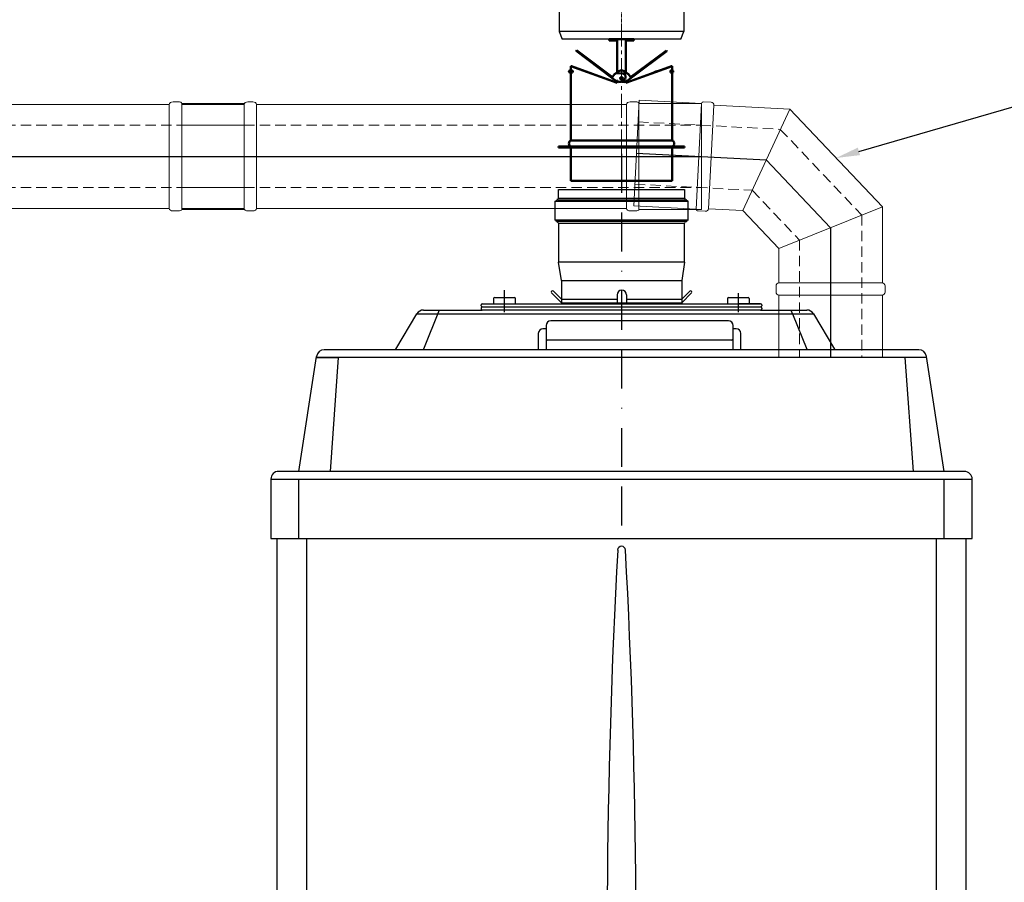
# Model space of a CAD drawing. Header units: centimetres. Extents: x 4745 to 39369, y 17389 to 19524.
# Tile 88 of 188: x 21011 to 21163, y 18088 to 18221. Entities that reach past the tile are written whole.
import ezdxf
from ezdxf import colors
from ezdxf.entities.mleader import LeaderData, LeaderLine
from ezdxf.enums import TextEntityAlignment as Align
from ezdxf.lldxf.tags import DXFTag
from ezdxf.math import Vec2, Vec3

# ---------------------------------------------------------------- set-up
doc = ezdxf.new("R2010")
doc.units = ezdxf.units.CM
for name, pattern in [('BORDER', [1.75, 0.5, -0.25, 0.5, -0.25, 0, -0.25]), ('CENTER', [0.55, 0.37, -0.06, 0.06, -0.06]), ('DASHEDX2', [1.5, 1, -0.5]), ('HIDDEN', [0.375, 0.25, -0.125])]:
    doc.linetypes.add(name, pattern=pattern)
for name, color, linetype, lineweight in [('2DH_PRO_zw', 250, 'Continuous', 15), ('CP_DETAL', 33, 'Continuous', 9), ('IS_Opis', 250, 'Continuous', 9), ('Osie', 1, 'CENTER', 5), ('Widoczne (ISO)', 7, 'Continuous', 50)]:
    doc.layers.add(name, color=color, linetype=linetype, lineweight=lineweight)
for name, color, linetype in [('CP_AXIS', 143, 'DASHDOT'), ('LIVELLO_1', 160, 'Continuous'), ('Osi', 1, 'BORDER'), ('UKRYTA', 250, 'HIDDEN'), ('WYMIAR', 4, 'Continuous')]:
    doc.layers.add(name, color=color, linetype=linetype)
doc.styles.add('CP_ATTR', font='arial.ttf')
doc.styles.add('styl1', font='ARIALN.TTF')
tags = doc.linetypes.add('DASHDOT', pattern=[25.4, 12.7, -6.35, 0, -6.35]).pattern_tags.tags
tags[10:11] = [DXFTag(74, 4), DXFTag(75, 0), DXFTag(340, '0'), DXFTag(46, 1.0), DXFTag(50, 0.0), DXFTag(44, 0.0), DXFTag(45, 0.0)]
tags[8:9] = [DXFTag(74, 4), DXFTag(75, 0), DXFTag(340, '0'), DXFTag(46, 1.0), DXFTag(50, 0.0), DXFTag(44, 0.0), DXFTag(45, 0.0)]
tags[6:7] = [DXFTag(74, 4), DXFTag(75, 0), DXFTag(340, '0'), DXFTag(46, 1.0), DXFTag(50, 0.0), DXFTag(44, 0.0), DXFTag(45, 0.0)]
tags[4:5] = [DXFTag(74, 4), DXFTag(75, 0), DXFTag(340, '0'), DXFTag(46, 1.0), DXFTag(50, 0.0), DXFTag(44, 0.0), DXFTag(45, 0.0)]

# ---------------------------------------------------------------- blocks, each defined once
blk = doc.blocks.new('VITRIX PRO 35 55')
for p, q in [((-31.29, 447.87), (-33.51, 445.97)), ((49.67, 447.87), (51.89, 445.97)), ((-33.51, 433.9), (-31.29, 432)), ((51.89, 433.9), (49.67, 432))]:
    blk.add_line(p, q)
at = {"linetype": 'Continuous'}
for p, q in [((-29.39, 395.17), (-29.39, 380.22)), ((-29.39, 395.17), (47.77, 395.17)), ((47.77, 395.17), (47.77, 380.22)), ((-35.54, 388.39), (-35.71, 388.21)), ((-35.71, 387.22), (-29.39, 380.9)), ((-29.39, 383.22), (-34.55, 388.39)), ((6.35, 385.88), (6.35, 380.9)), ((9.35, 388.88), (9.35, 388.88)), ((12.35, 385.88), (12.35, 380.9)), ((47.77, 383.22), (52.93, 388.39)), ((54.09, 387.22), (47.77, 380.9)), ((53.92, 388.39), (54.09, 388.21)), ((-80.87, 378.92), (-80.87, 379.52)), ((-80.17, 380.22), (98.43, 380.22)), ((-80.17, 380.22), (-65.87, 380.22)), ((-72.87, 383.52), (-72.87, 380.22)), ((-72.17, 384.22), (-59.57, 384.22)), ((-58.87, 380.22), (-58.87, 383.52)), ((-29.39, 383.22), (6.35, 383.22)), ((-29.39, 380.9), (47.77, 380.9)), ((12.35, 383.22), (47.77, 383.22)), ((77.13, 383.52), (77.13, 380.22)), ((77.83, 384.22), (90.43, 384.22)), ((98.43, 380.22), (84.13, 380.22)), ((91.13, 383.52), (91.13, 380.22)), ((99.13, 379.52), (99.13, 378.92)), ((-135.64, 351.22), (-122.1, 373.8)), ((-122.1, 373.8), (132.24, 373.8)), ((-107.81, 376.22), (-117.81, 351.22)), ((-117.81, 376.22), (-80.17, 376.22)), ((-80.87, 377.52), (-80.87, 376.92)), ((-80.17, 378.22), (98.43, 378.22)), ((98.43, 376.22), (-80.17, 376.22)), ((98.43, 376.22), (127.95, 376.22)), ((99.13, 377.52), (99.13, 376.92)), ((118.92, 373.8), (118.1, 376.22)), ((118.92, 376.22), (118.92, 376.22)), ((118.92, 373.8), (127.95, 351.22)), ((132.24, 373.8), (145.78, 351.22)), ((77.78, 369.22), (-36.21, 369.22)), ((-44.22, 361.22), (-44.22, 350.72)), ((-39.21, 364.22), (-41.22, 364.22)), ((-39.21, 366.22), (-39.21, 350.72)), ((80.78, 350.72), (80.78, 366.22)), ((82.78, 364.22), (80.78, 364.22)), ((85.78, 350.72), (85.78, 361.22)), ((79.78, 356.98), (-38.21, 356.98)), ((85.78, 351.22), (85.78, 359.98)), ((199.9, 350.72), (-181.52, 350.72)), ((-197.81, 272.72), (-186.46, 346.48)), ((204.96, 345.72), (-186.58, 345.72)), ((-186.58, 345.72), (-172.58, 345.72)), ((-172.58, 345.72), (-177.81, 272.72)), ((190.9, 345.72), (196.19, 272.72)), ((216.09, 272.72), (204.84, 346.48)), ((-197.81, 272.72), (-210.81, 272.72)), ((228.19, 272.72), (-197.81, 272.72)), ((229.09, 272.72), (228.09, 272.72)), ((-215.81, 267.72), (-215.81, 229.72)), ((-215.81, 267.72), (234.19, 267.72)), ((-197.81, 229.72), (-197.81, 267.72)), ((216.19, 229.72), (216.19, 267.72)), ((234.19, 229.72), (234.19, 267.72)), ((-215.81, 229.72), (234.19, 229.72)), ((-211.81, -492.28), (-211.81, 229.72)), ((-192.81, -492.28), (-192.81, 229.72)), ((211.19, -492.28), (211.19, 229.72)), ((230.19, -492.28), (230.19, 229.72))]:
    blk.add_line(p, q, dxfattribs=at)
for centre, radius, start, end in [((-35.22, 387.72), 0.7, 135, 225), ((-35.04, 387.89), 0.7, 45, 135), ((9.35, 385.88), 3, 90, 180), ((9.35, 385.88), 3, 0, 90), ((53.42, 387.89), 0.7, 45, 135), ((53.6, 387.72), 0.7, 315, 45), ((-80.17, 379.52), 0.7, 90, 180), ((-72.17, 383.52), 0.7, 90, 180), ((-59.57, 383.52), 0.7, 0, 90), ((77.83, 383.52), 0.7, 90, 180), ((90.43, 383.52), 0.7, 0, 90), ((98.43, 379.52), 0.7, 0, 90), ((-117.81, 371.22), 5, 90, 149.03624), ((-80.17, 378.92), 0.7, 180, 270), ((-80.17, 377.52), 0.7, 90, 180), ((-80.17, 376.92), 0.7, 180, 270), ((98.43, 378.92), 0.7, 270, 0), ((98.43, 377.52), 0.7, 0, 90), ((98.43, 376.92), 0.7, 270, 0), ((127.95, 371.22), 5, 30.96376, 90), ((-36.21, 366.22), 3, 90, 180), ((77.78, 366.22), 3, 0, 90), ((-41.22, 361.22), 3, 90, 179.99316), ((82.78, 361.22), 3, 0, 90), ((-38.21, 357.98), 1, 179.99857, 270), ((79.78, 357.98), 1, 270, 0), ((-181.52, 345.72), 5, 90, 171.25384), ((199.9, 345.72), 5, 8.74616, 90), ((-210.81, 267.72), 5, 90, 180), ((229.02, 267.54), 5.18, 1.94312, 89.19784)]:
    blk.add_arc(centre, radius, start, end, dxfattribs=at)
at = {"layer": 'LIVELLO_1', "color": 7}
for p, q in [((-31.29, 447.87), (-31.29, 453.62)), ((-31.29, 453.62), (49.67, 453.62)), ((49.67, 453.62), (49.67, 447.87)), ((-33.51, 433.9), (-33.51, 445.97)), ((-33.51, 445.97), (51.89, 445.97)), ((-31.93, 446.92), (-32.4, 446.92)), ((-31.93, 446.92), (50.62, 446.92)), ((49.67, 447.87), (-31.29, 447.87)), ((50.62, 446.92), (50.78, 446.92)), ((51.89, 433.9), (51.89, 445.97)), ((51.89, 433.9), (-33.51, 433.9)), ((-31.93, 432.95), (-32.4, 432.95)), ((50.62, 432.95), (-31.93, 432.95)), ((-31.29, 432), (-31.29, 406.92)), ((-31.29, 432), (49.67, 432)), ((49.67, 406.92), (49.67, 432)), ((50.62, 432.95), (50.78, 432.95)), ((-29.39, 395.17), (-31.29, 406.92)), ((49.67, 406.92), (-31.29, 406.92)), ((49.67, 406.92), (47.77, 395.17))]:
    blk.add_line(p, q, dxfattribs=at)
at = {"layer": 'Osi', "ltscale": 50}
blk.add_line((9.19, 476.36), (9.19, 231.82), dxfattribs=at)
at = {"layer": 'Osi', "linetype": 'Continuous', "ltscale": 50}
for p, q in [((-65.87, 374.87), (-65.87, 389.04)), ((84.13, 374.8), (84.13, 387.14))]:
    blk.add_line(p, q, dxfattribs=at)
at = {"layer": 'WYMIAR', "linetype": 'Continuous'}
for centre, radius, start, end in [((4543.41, -25.55), 4543.48, 176.8739, 182.48161), ((9.19, 222.22), 2.5, 0, 180), ((-4525.03, -25.55), 4543.48, 357.51839, 3.1261)]:
    blk.add_arc(centre, radius, start, end, dxfattribs=at)
blk = doc.blocks.new('Złączka 2')
at = {"ltscale": 8}
for p, q in [((39.33, 77.13), (-44.56, 72.73)), ((37.59, 72.03), (-42.3, 67.84)), ((39.95, 27.09), (-39.95, 22.93)), ((39.45, 21.39), (-40.5, 18.6)), ((39.59, 16.04), (-40.38, 13.95)), ((39.72, 11.04), (-40.25, 8.95)), ((39.86, 5.7), (-40.12, 4.3)), ((40, 0), (-40, 0)), ((40, -70), (-40, -70)), ((38, -75), (-38, -75))]:
    blk.add_line(p, q, dxfattribs=at)
for p, q in [((39.33, 77.13), (37.59, 72.03)), ((-44.56, 72.73), (-42.3, 67.84)), ((37.59, 72.03), (39.95, 27.09, -2466.3)), ((-42.3, 67.84), (-39.95, 22.93)), ((-40, 0), (-40, -70)), ((40, 0), (40, -70)), ((-40, -70), (-38, -75)), ((38, -75), (40, -70))]:
    blk.add_line(p, q)
for centre, radius, start, end in [((39.69, 24.24), 2.86, 84.90493, 265.2142), ((-40.17, 20.76), 2.19, 261.28174, 84.18816), ((39.35, 18.71), 2.68, 275.23265, 87.79998), ((-40.61, 16.27), 2.33, 87.17188, 275.79059), ((-40.31, 11.45), 2.5, 271.5, 91.5), ((39.66, 13.54), 2.5, 91.5, 271.5), ((-40.36, 6.62), 2.33, 87.20941, 275.82812), ((39.62, 8.37), 2.68, 275.20002, 87.76735), ((-39.68, 2.16), 2.18, 261.69011, 101.63443), ((40.25, 2.86), 2.87, 97.78199, 264.97298)]:
    blk.add_arc(centre, radius, start, end)
at = {"layer": 'Osie'}
for p, q in [((-2.88, 80.04), (0, 25.01)), ((0, 25.01), (0, 0))]:
    blk.add_line(p, q, dxfattribs=at)
at = {"layer": 'Osie', "ltscale": 5}
blk.add_line((0, 0), (0, -78.66), dxfattribs=at)
blk = doc.blocks.new('Klapa zwrotna 80')
at = {"layer": 'Widoczne (ISO)'}
for p, q in [((-6, 69.42), (-0.75, 69.42)), ((-6, 69.42), (-6, 68.62)), ((-0.75, 68.62), (-6, 68.62)), ((-0.75, 69.42), (4.75, 69.42)), ((-0.75, 69.42), (-0.75, 67.82)), ((-0.75, 47.81), (-0.75, 67.82)), ((4.75, 69.42), (10, 69.42)), ((4.75, 67.82), (4.75, 69.42)), ((10, 68.62), (4.75, 68.62)), ((4.75, 67.82), (4.75, 47.8)), ((10, 69.42), (10, 68.62)), ((-27.09, 61.96), (-26.79, 62.36)), ((-4.16, 44.75), (-27.09, 61.96)), ((-26.79, 62.36), (-3.86, 45.15)), ((7.86, 45.14), (30.84, 62.28)), ((31.14, 61.88), (8.16, 44.74)), ((31.14, 61.88), (30.84, 62.28)), ((-0.8, 41.43), (-30.5, 52.24)), ((-30.5, 49.34), (-30.5, 52.24)), ((-30, 52.24), (-30.5, 52.24)), ((-0.8, 41.45), (-30, 52.24)), ((34.5, 52.24), (4.8, 41.43)), ((34, 52.24), (4.8, 41.45)), ((34, 52.24), (34.5, 52.24)), ((34.5, 49.34), (34.5, 52.24)), ((-30.1, 49.34), (-31.1, 49.34)), ((-31.1, 48.14), (-30.1, 48.14)), ((-30.5, 4.6), (-30.5, 48.14)), ((-30.1, 49.34), (-29.44, 49.34)), ((-30.1, 48.14), (-29.44, 48.14)), ((-4.16, 44.75), (-3.86, 45.15)), ((-1.56, 42.8), (-4.16, 44.75)), ((-3.86, 45.15), (-3.56, 45.55)), ((-3.56, 45.55), (-2.47, 47.01)), ((-0.66, 47.8), (2.84, 47.45)), ((2, 47.53), (4.67, 47.8)), ((4.24, 44.26), (3.57, 43.37)), ((8.16, 44.74), (5.52, 42.76)), ((6.47, 47), (7.56, 45.54)), ((7.56, 45.54), (7.79, 45.24)), ((7.79, 45.24), (7.86, 45.14)), ((7.86, 45.14), (8.16, 44.74)), ((33.44, 49.34), (33.61, 49.34)), ((33.44, 48.14), (33.61, 48.14)), ((34.61, 49.34), (33.61, 49.34)), ((33.61, 48.14), (34.61, 48.14)), ((34.5, 4.6), (34.5, 48.14)), ((-1.32, 43.12), (-1.56, 42.8)), ((-0.75, 42.19), (-1.56, 42.8)), ((-1.56, 42.8), (-1.56, 42.8)), ((-1.32, 43.12), (-0.71, 42.66)), ((-0.51, 42.52), (-0.8, 41.43)), ((-0.75, 41.62), (-0.75, 42.69)), ((4.8, 41.43), (4.51, 42.52)), ((4.71, 42.65), (5.28, 43.08)), ((5.52, 42.76), (4.75, 42.19)), ((4.75, 42.69), (4.75, 41.62)), ((42.5, 0.6), (-38.5, 0.6)), ((-38.5, 0.6), (-38.5, 0.1)), ((42.5, 0.1), (-38.5, 0.1)), ((34.5, 4.6), (-30.5, 4.6)), ((-30.5, -21.4), (-30.5, 0.1)), ((0, 0.1), (0, 0)), ((4, 0), (4, 0.1)), ((34.5, -21.4), (34.5, 0.1)), ((42.5, 0.6), (42.5, 0.1)), ((34.5, -21.4), (-30.5, -21.4))]:
    blk.add_line(p, q, dxfattribs=at)
for radius in [0.8, 0.65]:
    blk.add_circle((2, 44.42), radius, dxfattribs=at)
for centre, radius, start, end in [((-31.1, 48.74), 0.6, 90, 270), ((-0.87, 45.81), 2, 84.19867, 143.11133), ((2.64, 45.46), 2, 323.11133, 84.19867), ((4.87, 45.8), 2, 36.72657, 95.63923), ((27.61, 38.74), 10.6, 100.497, 120.0774), ((34.61, 48.74), 0.6, 270, 90), ((1.17, 45.17), 3, 265.45678, 323.11133), ((2.83, 45.17), 3, 253.8832, 274.38113), ((-29.58, 2.6), 2.2, 114.61998, 245.38002), ((33.58, 2.6), 2.2, 294.61998, 65.38002)]:
    blk.add_arc(centre, radius, start, end, dxfattribs=at)
blk.add_ellipse((4.92, 43.56), major_axis=(-0.598, 0.801), ratio=0.000715, start_param=3.141378, end_param=3.141593, dxfattribs=at)
for points, knots in [([(-29.56, 49.34), (-29.56, 49.34), (-29.56, 49.34), (-29.54, 49.38), (-29.52, 49.39), (-29.48, 49.39), (-29.46, 49.38), (-29.41, 49.31), (-29.39, 49.26), (-29.36, 49.14), (-29.35, 49.07), (-29.33, 48.91), (-29.33, 48.82), (-29.33, 48.74)], [0.2730843, 0.2730843, 0.2730843, 0.2730843, 0.2731419, 0.2731419, 0.2983955, 0.2983955, 0.3237525, 0.3237525, 0.3491095, 0.3491095, 0.3735614, 0.3735614, 0.3980133, 0.3980133, 0.3980133, 0.3980133]), ([(-29.33, 48.74), (-29.33, 48.66), (-29.33, 48.57), (-29.35, 48.41), (-29.36, 48.34), (-29.39, 48.23), (-29.41, 48.18), (-29.46, 48.11), (-29.48, 48.09), (-29.52, 48.09), (-29.54, 48.11), (-29.56, 48.14), (-29.56, 48.14), (-29.56, 48.14)], [0, 0, 0, 0, 0.0244519, 0.0244519, 0.0489038, 0.0489038, 0.0742608, 0.0742608, 0.0996178, 0.0996178, 0.1248714, 0.1248714, 0.1249289, 0.1249289, 0.1249289, 0.1249289]), ([(-0.67, 47.8), (-0.52, 48.09), (-0.33, 48.34), (0.14, 48.82), (0.48, 49.05), (1.22, 49.36), (1.62, 49.43), (2.38, 49.43), (2.78, 49.36), (3.52, 49.05), (3.86, 48.82), (4.34, 48.34), (4.53, 48.08), (4.67, 47.79)], [-0.7683662, -0.7683662, -0.7683662, -0.7683662, -0.6784503, -0.6784503, -0.5653754, -0.5653754, -0.4523004, -0.4523004, -0.3392254, -0.3392254, -0.2261505, -0.2261505, -0.1353765, -0.1353765, -0.1353765, -0.1353765]), ([(2, 43.72), (1.91, 43.72), (1.82, 43.74), (1.65, 43.81), (1.57, 43.87), (1.44, 43.99), (1.39, 44.07), (1.32, 44.24), (1.3, 44.34), (1.3, 44.42), (1.3, 44.51), (1.32, 44.61), (1.39, 44.78), (1.44, 44.86), (1.57, 44.98), (1.65, 45.03), (1.82, 45.11), (1.91, 45.12), (2, 45.12)], [0.3164273, 0.3164273, 0.3164273, 0.3164273, 0.3427963, 0.3427963, 0.3691652, 0.3691652, 0.3955341, 0.3955341, 0.4219031, 0.4219031, 0.4219031, 0.448272, 0.448272, 0.474641, 0.474641, 0.5010099, 0.5010099, 0.5273789, 0.5273789, 0.5273789, 0.5273789]), ([(2, 45.12), (2.09, 45.12), (2.18, 45.11), (2.35, 45.03), (2.43, 44.98), (2.56, 44.86), (2.61, 44.78), (2.68, 44.61), (2.7, 44.51), (2.7, 44.34), (2.68, 44.24), (2.61, 44.07), (2.56, 43.99), (2.43, 43.87), (2.35, 43.81), (2.18, 43.74), (2.09, 43.72), (2, 43.72)], [0.1054758, 0.1054758, 0.1054758, 0.1054758, 0.1318447, 0.1318447, 0.1582137, 0.1582137, 0.1845826, 0.1845826, 0.2109515, 0.2109515, 0.2373205, 0.2373205, 0.2636894, 0.2636894, 0.2900584, 0.2900584, 0.3164273, 0.3164273, 0.3164273, 0.3164273]), ([(33.33, 48.74), (33.33, 48.82), (33.33, 48.91), (33.35, 49.07), (33.36, 49.14), (33.39, 49.26), (33.41, 49.31), (33.46, 49.38), (33.48, 49.39), (33.52, 49.39), (33.54, 49.38), (33.56, 49.34), (33.56, 49.34), (33.56, 49.34)], [0, 0, 0, 0, 0.0244519, 0.0244519, 0.0489038, 0.0489038, 0.0742608, 0.0742608, 0.0996178, 0.0996178, 0.1248714, 0.1248714, 0.1249289, 0.1249289, 0.1249289, 0.1249289]), ([(33.56, 48.14), (33.56, 48.14), (33.56, 48.14), (33.54, 48.11), (33.52, 48.09), (33.48, 48.09), (33.46, 48.11), (33.41, 48.18), (33.39, 48.23), (33.36, 48.34), (33.35, 48.41), (33.33, 48.57), (33.33, 48.66), (33.33, 48.74)], [0.2730843, 0.2730843, 0.2730843, 0.2730843, 0.2731419, 0.2731419, 0.2983955, 0.2983955, 0.3237525, 0.3237525, 0.3491095, 0.3491095, 0.3735614, 0.3735614, 0.3980133, 0.3980133, 0.3980133, 0.3980133]), ([(-1.32, 43.12), (-1.33, 43.1), (-1.35, 43.08), (-1.42, 42.99), (-1.47, 42.92), (-1.52, 42.85), (-1.54, 42.82), (-1.55, 42.8), (-1.56, 42.8), (-1.56, 42.8)], [0.00091138, 0.00091138, 0.00091138, 0.00091138, 0.00972358, 0.00972358, 0.04878655, 0.04878655, 0.07631475, 0.07631475, 0.09353722, 0.09353722, 0.09353722, 0.09353722]), ([(-0.71, 42.66), (-0.6, 42.58), (-0.49, 42.51), (-0.14, 42.32), (0.08, 42.25), (0.48, 42.18), (0.69, 42.16), (0.93, 42.18)], [0, 0, 0, 0, 0.0411412, 0.0411412, 0.1169507, 0.1169507, 0.1730084, 0.1730084, 0.1730084, 0.1730084]), ([(3.06, 42.18), (3.35, 42.15), (3.61, 42.18), (3.99, 42.27), (4.13, 42.32), (4.42, 42.46), (4.57, 42.55), (4.71, 42.65)], [0, 0, 0, 0, 0.0883917, 0.0883917, 0.1429685, 0.1429685, 0.2036736, 0.2036736, 0.2036736, 0.2036736]), ([(5.52, 42.76), (5.52, 42.76), (5.51, 42.77), (5.47, 42.82), (5.44, 42.86), (5.39, 42.93), (5.37, 42.96), (5.33, 43.01), (5.32, 43.02), (5.3, 43.05), (5.29, 43.07), (5.28, 43.08)], [0.00932469, 0.00932469, 0.00932469, 0.00932469, 0.03938136, 0.03938136, 0.07114611, 0.07114611, 0.08700301, 0.08700301, 0.09492816, 0.09492816, 0.10191619, 0.10191619, 0.10191619, 0.10191619])]:
    blk.add_open_spline(points, degree=3, knots=knots, dxfattribs=at)
blk = doc.blocks.new('2dchmd003_m01')
for p, q in [((60, 50), (0, 50)), ((0, -50), (0, 50)), ((60, -50), (60, 50)), ((60, -50), (0, -50))]:
    blk.add_line(p, q)
blk = doc.blocks.new('2dchmd003_m02')
for p, q in [((0, -50), (0, 50)), ((9, 53), (3, 53)), ((12, -50), (12, 50)), ((9, -53), (3, -53))]:
    blk.add_line(p, q)
for centre, start, end in [((3, 50), 90, 180), ((9, 50), 0, 90), ((3, -50), 180, 270), ((9, -50), 270, 0)]:
    blk.add_arc(centre, 3, start, end)
blk = doc.blocks.new('2hpn_fls002_0057_z0yhmc')
at = {"linetype": 'DASHEDX2'}
for p, q in [((10.095, 7.547), (10.687, 18.835)), ((15.962, 4.843), (16.678, 18.521)), ((5.303, 3), (10.095, 7.547)), ((7.697, -3), (15.962, 4.843)), ((-6, 3), (5.303, 3)), ((-6, -3), (7.697, -3))]:
    blk.add_line(p, q, dxfattribs=at)
for p, q in [((8.14, 8.449), (8.313, 11.75)), ((8.313, 11.75), (18.299, 11.226)), ((18.299, 11.226), (17.917, 3.941)), ((4.505, 5), (8.14, 8.449)), ((-6, 5.1), (0, 5.1)), ((-6, -5.1), (-6, 5.1)), ((0, 5.1), (0, -5.1)), ((0.9, 5.25), (0.2, 5.25)), ((1.2, 5), (1.2, -5)), ((1.2, 5), (4.505, 5)), ((8.495, -5), (17.917, 3.941)), ((-6, -5.1), (0, -5.1)), ((0.2, -5.25), (0.9, -5.25)), ((1.2, -5), (8.495, -5))]:
    blk.add_line(p, q)
for centre, major_axis, ratio, start_param, end_param in [((0.2, 5.1), (-0.2, 0), 0.75, -1.570796, 0), ((0.9, 5), (-0.3, 0), 0.833333, -3.141593, -1.570796), ((0.2, -5.1), (-0.2, 0), 0.75, 0, 1.570796), ((0.9, -5), (-0.3, 0), 0.833333, 1.570796, 3.141593)]:
    blk.add_ellipse(centre, major_axis=major_axis, ratio=ratio, start_param=start_param, end_param=end_param)
at = {"layer": 'CP_AXIS'}
for p, q in [((13.028, 6.195), (13.683, 18.678)), ((6.5, 0), (13.028, 6.195)), ((-6, 0), (6.5, 0))]:
    blk.add_line(p, q, dxfattribs=at)
at = {"layer": 'CP_DETAL'}
for p, q in [((17.917, 3.941), (8.14, 8.449)), ((8.495, -5), (4.505, 5))]:
    blk.add_line(p, q, dxfattribs=at)
at = {"xscale": 0.1, "rotation": 87}
for name, p, yscale in [('2dchmd003_m01', (13.369, 12.686), 0.1), ('2dchmd003_m02', (13.306, 11.488), 0.09905660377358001)]:
    blk.add_blockref(name, p, dxfattribs=dict(at, yscale=yscale))
at = {"linetype": 'ByBlock', "style": 'CP_ATTR', "flags": 9}
for tag in ['NAME', 'GROUP', 'NUMBER', 'PRODUCER', 'ARTICLE', 'PRODUCT-TYPE', 'ORDER-NO', 'CHARACTER', 'DN', 'PN', 'TEMPERATURE', 'FLOW', 'POWER', 'VOLTAGE', 'WEIGHT', 'OTHER']:
    blk.add_attdef(tag, text='', height=0.00005, dxfattribs=at).set_placement((-5.297, -4.988), align=Align.MIDDLE_LEFT)
blk = doc.blocks.new('2hpn_fls002_0006_ftuoxw3')
for p, q in [((0, 5.1), (-6, 5.1)), ((-6, -5.1), (-6, 5.1)), ((0, 5.1), (0, -5.1)), ((0.84, 5.25), (0.36, 5.25)), ((36.8, 5), (1.2, 5)), ((1.2, 5), (1.2, -5)), ((1.2, 5), (1.2, -5)), ((36.8, -5), (36.8, 5)), ((37.16, 5.25), (37.16, 5.25)), ((37.16, 5.25), (37.16, 5.25)), ((37.16, 5.25), (37.64, 5.25)), ((38, -5), (38, 5)), ((38, 5), (44, 5)), ((44, 5), (44, -5)), ((0, -5.1), (-6, -5.1)), ((0.84, -5.25), (0.36, -5.25)), ((36.8, -5), (1.2, -5)), ((37.16, -5.25), (37.64, -5.25)), ((38, -5), (44, -5))]:
    blk.add_line(p, q)
at = {"linetype": 'DASHEDX2'}
for p, q in [((44, 3), (-6, 3)), ((44, -3), (-6, -3))]:
    blk.add_line(p, q, dxfattribs=at)
for centre, ratio, start_param, end_param in [((0.36, 5.1), 0.416667, -1.570796, 0), ((0.84, 5), 0.694444, -3.141593, -1.570796), ((37.16, 5), 0.694444, -1.570796, 0), ((37.64, 5), 0.694444, -3.141593, -1.570796), ((0.36, -5.1), 0.416667, 0, 1.570796), ((0.84, -5), 0.694444, 1.570796, 3.141593), ((37.16, -5), 0.694444, 0, 1.570796), ((37.64, -5), 0.694444, 1.570796, 3.141593)]:
    blk.add_ellipse(centre, major_axis=(-0.36, 0), ratio=ratio, start_param=start_param, end_param=end_param)
at = {"layer": 'CP_AXIS'}
blk.add_line((44, 0), (-6, 0), dxfattribs=at)
at = {"linetype": 'ByBlock', "style": 'CP_ATTR', "flags": 9}
for tag in ['OTHER', 'WEIGHT', 'VOLTAGE', 'POWER', 'FLOW', 'TEMPERATURE', 'PN', 'DN', 'CHARACTER', 'ORDER-NO', 'PRODUCT-TYPE', 'ARTICLE', 'PRODUCER', 'NUMBER', 'GROUP', 'NAME']:
    blk.add_attdef(tag, text='', height=0.00005, dxfattribs=at).set_placement((-4.805, 0.012), align=Align.MIDDLE_LEFT)

msp = doc.modelspace()

# ---------------------------------------------------------------- linework, layer by layer
at = {"layer": 'Osie', "color": 18, "ltscale": 10, "true_color": 0x000000}
msp.add_line((21104.05, 18194.95), (21104.05, 18220.14), dxfattribs=at)

# ---------------------------------------------------------------- block references
at = {"color": 18, "true_color": 0x000000, "xscale": 0.24, "yscale": 0.24, "zscale": 0.24}
for name, p in [('Złączka 2', (21104.05, 18236.05)), ('Klapa zwrotna 80', (21103.57, 18201.39))]:
    msp.add_blockref(name, p, dxfattribs=at)
at = {"layer": '2DH_PRO_zw'}
for name, p, xscale, yscale, zscale, rotation in [('2hpn_fls002_0006_ftuoxw3', (21036.34, 18200.02), -1.6, 1.6, 1.6, 359.9999999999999), ('2hpn_fls002_0006_ftuoxw3', (21106.74, 18200.02), -1.6, 1.6, 1.6, 359.9999999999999), ('2hpn_fls002_0057_z0yhmc', (21115.95, 18200.04), -1.599999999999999, 1.599999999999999, 1.599999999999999, 176.9999999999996)]:
    msp.add_blockref(name, p, dxfattribs=dict(at, xscale=xscale, yscale=yscale, zscale=zscale, rotation=rotation))
at = {"layer": 'UKRYTA', "color": 18, "true_color": 0x000000, "xscale": 0.24, "yscale": 0.24, "zscale": 0.24}
msp.add_blockref('VITRIX PRO 35 55', (21101.85, 18086.08), dxfattribs=at)

# ---------------------------------------------------------------- leaders
at = {"layer": 'IS_Opis'}
ml = msp.add_multileader_mtext('Standard', dxfattribs=at)
ml.set_content('kolano 80', color=256, style='styl1')
ml.set_leader_properties()
ml.build(insert=Vec2(0, 0))
ml.multileader.update_dxf_attribs({"dogleg_length": 5, "arrow_head_size": 3.66})
ctx = ml.context
ctx.base_point, ctx.char_height, ctx.arrow_head_size, ctx.landing_gap_size, ctx.plane_origin = Vec3(21209.47, 18219.64), 9.756, 3.66, 2.44, Vec3(21139.31, 18194.22)
notes = []
notes.append((ctx, [(0, (1, 1, 0), (21205.64, 18219.64), (1, 0), 3.83, [(0, [(21137.09, 18199.78), (21205.64, 18219.64)], 0, [])])]))
ctx.mtext.insert, ctx.mtext.rotation, ctx.mtext.flow_direction = Vec3(21211.91, 18224.6), 6.283185, 5
for ctx, leaders in notes:
    for number, flags, end, landing, length, lines in leaders:
        leader = LeaderData()
        leader.index, (leader.has_last_leader_line, leader.has_dogleg_vector, leader.attachment_direction) = number, flags
        leader.last_leader_point, leader.dogleg_vector, leader.dogleg_length = Vec3(end), Vec3(landing), length
        for number, points, colour, breaks in lines:
            line = LeaderLine()
            line.index, line.vertices, line.color, line.breaks = number, Vec3.list(points), colors.encode_raw_color(colour), breaks
            leader.lines.append(line)
        ctx.leaders.append(leader)

doc.saveas('drawing.dxf')
